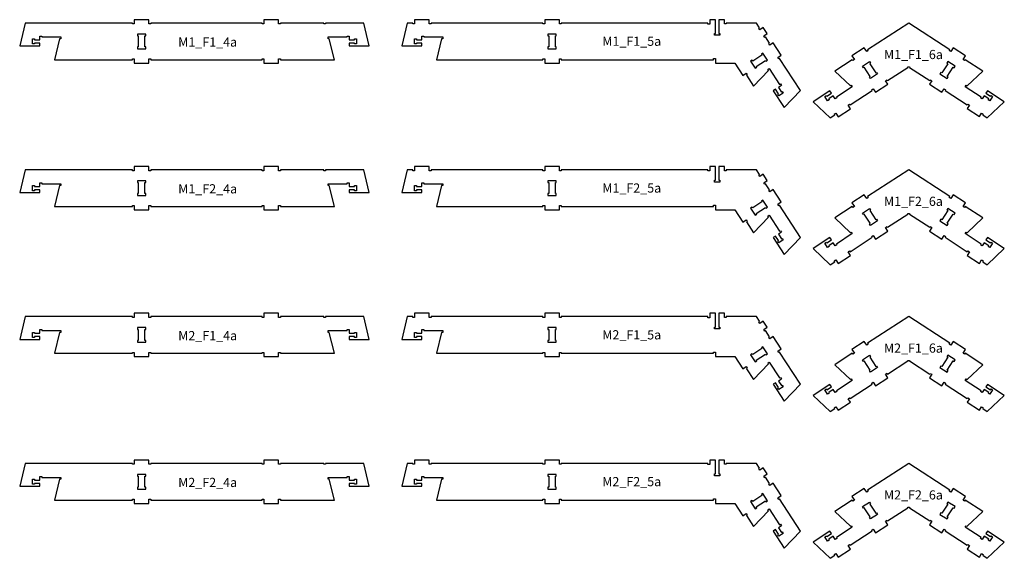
# Model space of a CAD drawing. Header units: millimetres. Extents: x -30325 to 14169, y -12596 to 6470.
# Tile 9 of 27: x -10213 to -4844, y -2158 to 777. Entities that reach past the tile are written whole.
import ezdxf

# ---------------------------------------------------------------- set-up
doc = ezdxf.new("R2010")
doc.units = ezdxf.units.MM
doc.header["$MEASUREMENT"] = 0
doc.layers.add('freeswerk_CODES', color=50, linetype='Continuous')

msp = doc.modelspace()

# ---------------------------------------------------------------- linework, layer by layer
for points in [[(-8376.6, 644.7), (-8386.6, 644.7), (-8386.6, 649.7), (-8416.6, 649.7), (-8416.6, 634.7), (-8306.6, 634.7), (-8336.6, 758.7), (-8544.9, 758.7), (-8544.9, 753.7), (-8554.9, 753.7), (-8554.9, 758.7), (-8790.6, 758.7), (-8790.6, 753.7), (-8800.6, 753.7), (-8800.6, 776.7), (-8880.6, 776.7), (-8880.6, 753.7), (-8890.6, 753.7), (-8890.6, 758.7), (-9497.6, 758.7), (-9497.6, 753.7), (-9507.6, 753.7), (-9507.6, 776.7), (-9587.6, 776.7), (-9587.6, 753.7), (-9597.6, 753.7), (-9597.6, 758.7), (-10182.5, 758.7), (-10212.5, 634.7), (-10102.5, 634.7), (-10102.5, 649.7), (-10132.5, 649.7), (-10132.5, 644.7), (-10142.5, 644.7), (-10142.5, 672.7), (-10132.5, 672.7), (-10132.5, 667.7), (-10102.5, 667.7), (-10102.5, 687.7), (-10092.5, 687.7), (-10092.5, 682.7), (-9988.9, 682.7), (-9988.9, 672.7), (-9994.9, 672.7), (-10022.5, 558.7), (-9597.6, 558.7), (-9597.6, 563.7), (-9587.6, 563.7), (-9587.6, 540.7), (-9507.6, 540.7), (-9507.6, 563.7), (-9497.6, 563.7), (-9497.6, 558.7), (-8890.6, 558.7), (-8890.6, 563.7), (-8880.6, 563.7), (-8880.6, 540.7), (-8800.6, 540.7), (-8800.6, 563.7), (-8790.6, 563.7), (-8790.6, 558.7), (-8496.6, 558.7), (-8524.2, 672.7), (-8530.1, 672.7), (-8530.1, 682.7), (-8426.6, 682.7), (-8426.6, 687.7), (-8416.6, 687.7), (-8416.6, 667.7), (-8386.6, 667.7), (-8386.6, 672.7), (-8376.6, 672.7)], [(-8049.4, 667.7), (-8019.4, 667.7), (-8019.4, 687.7), (-8009.4, 687.7), (-8009.4, 682.7), (-7905.8, 682.7), (-7905.8, 672.7), (-7911.8, 672.7), (-7939.4, 558.7), (-7359.4, 558.7), (-7359.4, 563.7), (-7349.4, 563.7), (-7349.4, 540.7), (-7269.4, 540.7), (-7269.4, 563.7), (-7259.4, 563.7), (-7259.4, 558.7), (-6428.4, 558.7), (-6428.4, 565.4), (-6418.4, 565.4), (-6418.4, 540.7), (-6313.5, 540.7), (-6269.8, 473.4), (-6250.5, 485.9), (-6245.1, 477.6), (-6249.3, 474.8), (-6210.6, 415.3), (-6130, 500.6), (-6133.3, 505.6), (-6124.9, 511.1), (-6068.5, 424.2), (-6064.3, 426.9), (-6058.8, 418.5), (-6075.6, 407.6), (-6059.2, 382.5), (-6055, 385.2), (-6049.6, 376.8), (-6073.1, 361.6), (-6078.5, 369.9), (-6074.3, 372.7), (-6090.7, 397.8), (-6103.3, 389.7), (-6043.3, 297.4), (-5955.7, 390.2), (-6069.6, 565.4), (-6073.8, 562.7), (-6079.2, 571), (-6059.9, 583.6), (-6103.5, 650.7), (-6122.8, 638.1), (-6128.3, 646.5), (-6124.1, 649.2), (-6145.9, 682.8), (-6150.1, 680), (-6155.5, 688.4), (-6136.2, 701), (-6158, 734.5), (-6177.3, 722), (-6182.8, 730.3), (-6178.6, 733.1), (-6195.2, 758.7), (-6359.4, 758.7), (-6359.4, 753.7), (-6369.4, 753.7), (-6369.4, 776.7), (-6400.4, 776.7), (-6400.4, 701.7), (-6395.4, 701.7), (-6395.4, 691.7), (-6423.4, 691.7), (-6423.4, 701.7), (-6418.4, 701.7), (-6418.4, 776.7), (-6449.4, 776.7), (-6449.4, 752.7), (-6459.4, 752.7), (-6459.4, 758.7), (-7259.4, 758.7), (-7259.4, 753.7), (-7269.4, 753.7), (-7269.4, 776.7), (-7349.4, 776.7), (-7349.4, 753.7), (-7359.4, 753.7), (-7359.4, 758.7), (-7969.4, 758.7), (-7969.4, 753.7), (-7979.4, 753.7), (-7979.4, 776.7), (-8059.4, 776.7), (-8059.4, 753.7), (-8069.4, 753.7), (-8069.4, 758.7), (-8099.4, 758.7), (-8129.4, 634.7), (-8019.4, 634.7), (-8019.4, 649.7), (-8049.4, 649.7), (-8049.4, 644.7), (-8059.4, 644.7), (-8059.4, 672.7), (-8049.4, 672.7)], [(-9524.6, 698.7), (-9570.6, 698.7), (-9570.6, 688.7), (-9565.6, 688.7), (-9565.6, 628.7), (-9570.6, 628.7), (-9570.6, 618.7), (-9524.6, 618.7), (-9524.6, 628.7), (-9529.6, 628.7), (-9529.6, 688.7), (-9524.6, 688.7)], [(-7332.4, 698.7), (-7332.4, 688.7), (-7327.4, 688.7), (-7327.4, 628.7), (-7332.4, 628.7), (-7332.4, 618.7), (-7286.4, 618.7), (-7286.4, 628.7), (-7291.4, 628.7), (-7291.4, 688.7), (-7286.4, 688.7), (-7286.4, 698.7)], [(-6215.6, 551.6), (-6218.4, 555.7), (-6226.8, 550.3), (-6201.7, 511.7), (-6193.3, 517.2), (-6196, 521.4), (-6145.7, 554.1), (-6143, 549.9), (-6134.6, 555.3), (-6159.7, 593.9), (-6168.1, 588.4), (-6165.3, 584.3)], [(-5544.9, 486.6), (-5540.7, 489.3), (-5535.2, 481), (-5573.8, 455.9), (-5579.3, 464.3), (-5575.1, 467), (-5607.8, 517.3), (-5612, 514.6), (-5617.4, 523), (-5578.8, 548), (-5573.4, 539.6), (-5577.6, 536.9)], [(-5122, 517.3), (-5117.8, 514.6), (-5112.3, 523), (-5150.9, 548), (-5156.3, 539.6), (-5152.1, 536.9), (-5184.8, 486.6), (-5189, 489.3), (-5194.5, 481), (-5155.9, 455.9), (-5150.5, 464.3), (-5154.7, 467)], [(-8376.6, -155.3), (-8386.6, -155.3), (-8386.6, -150.3), (-8416.6, -150.3), (-8416.6, -165.3), (-8306.6, -165.3), (-8336.6, -41.3), (-8544.9, -41.3), (-8544.9, -46.3), (-8554.9, -46.3), (-8554.9, -41.3), (-8790.6, -41.3), (-8790.6, -46.3), (-8800.6, -46.3), (-8800.6, -23.3), (-8880.6, -23.3), (-8880.6, -46.3), (-8890.6, -46.3), (-8890.6, -41.3), (-9497.6, -41.3), (-9497.6, -46.3), (-9507.6, -46.3), (-9507.6, -23.3), (-9587.6, -23.3), (-9587.6, -46.3), (-9597.6, -46.3), (-9597.6, -41.3), (-10182.5, -41.3), (-10212.5, -165.3), (-10102.5, -165.3), (-10102.5, -150.3), (-10132.5, -150.3), (-10132.5, -155.3), (-10142.5, -155.3), (-10142.5, -127.3), (-10132.5, -127.3), (-10132.5, -132.3), (-10102.5, -132.3), (-10102.5, -112.3), (-10092.5, -112.3), (-10092.5, -117.3), (-9988.9, -117.3), (-9988.9, -127.3), (-9994.9, -127.3), (-10022.5, -241.3), (-9597.6, -241.3), (-9597.6, -236.3), (-9587.6, -236.3), (-9587.6, -259.3), (-9507.6, -259.3), (-9507.6, -236.3), (-9497.6, -236.3), (-9497.6, -241.3), (-8890.6, -241.3), (-8890.6, -236.3), (-8880.6, -236.3), (-8880.6, -259.3), (-8800.6, -259.3), (-8800.6, -236.3), (-8790.6, -236.3), (-8790.6, -241.3), (-8496.6, -241.3), (-8524.2, -127.3), (-8530.1, -127.3), (-8530.1, -117.3), (-8426.6, -117.3), (-8426.6, -112.3), (-8416.6, -112.3), (-8416.6, -132.3), (-8386.6, -132.3), (-8386.6, -127.3), (-8376.6, -127.3)], [(-8049.4, -132.3), (-8019.4, -132.3), (-8019.4, -112.3), (-8009.4, -112.3), (-8009.4, -117.3), (-7905.8, -117.3), (-7905.8, -127.3), (-7911.8, -127.3), (-7939.4, -241.3), (-7359.4, -241.3), (-7359.4, -236.3), (-7349.4, -236.3), (-7349.4, -259.3), (-7269.4, -259.3), (-7269.4, -236.3), (-7259.4, -236.3), (-7259.4, -241.3), (-6428.4, -241.3), (-6428.4, -234.6), (-6418.4, -234.6), (-6418.4, -259.3), (-6313.5, -259.3), (-6269.8, -326.6), (-6250.5, -314.1), (-6245.1, -322.4), (-6249.3, -325.2), (-6210.6, -384.7), (-6130, -299.4), (-6133.3, -294.4), (-6124.9, -288.9), (-6068.5, -375.8), (-6064.3, -373.1), (-6058.8, -381.5), (-6075.6, -392.4), (-6059.2, -417.5), (-6055, -414.8), (-6049.6, -423.2), (-6073.1, -438.4), (-6078.5, -430.1), (-6074.3, -427.3), (-6090.7, -402.2), (-6103.3, -410.3), (-6043.3, -502.6), (-5955.7, -409.8), (-6069.6, -234.6), (-6073.8, -237.3), (-6079.2, -229), (-6059.9, -216.4), (-6103.5, -149.3), (-6122.8, -161.9), (-6128.3, -153.5), (-6124.1, -150.8), (-6145.9, -117.2), (-6150.1, -120), (-6155.5, -111.6), (-6136.2, -99), (-6158, -65.5), (-6177.3, -78), (-6182.8, -69.7), (-6178.6, -66.9), (-6195.2, -41.3), (-6359.4, -41.3), (-6359.4, -46.3), (-6369.4, -46.3), (-6369.4, -23.3), (-6400.4, -23.3), (-6400.4, -98.3), (-6395.4, -98.3), (-6395.4, -108.3), (-6423.4, -108.3), (-6423.4, -98.3), (-6418.4, -98.3), (-6418.4, -23.3), (-6449.4, -23.3), (-6449.4, -47.3), (-6459.4, -47.3), (-6459.4, -41.3), (-7259.4, -41.3), (-7259.4, -46.3), (-7269.4, -46.3), (-7269.4, -23.3), (-7349.4, -23.3), (-7349.4, -46.3), (-7359.4, -46.3), (-7359.4, -41.3), (-7969.4, -41.3), (-7969.4, -46.3), (-7979.4, -46.3), (-7979.4, -23.3), (-8059.4, -23.3), (-8059.4, -46.3), (-8069.4, -46.3), (-8069.4, -41.3), (-8099.4, -41.3), (-8129.4, -165.3), (-8019.4, -165.3), (-8019.4, -150.3), (-8049.4, -150.3), (-8049.4, -155.3), (-8059.4, -155.3), (-8059.4, -127.3), (-8049.4, -127.3)], [(-9524.6, -101.3), (-9570.6, -101.3), (-9570.6, -111.3), (-9565.6, -111.3), (-9565.6, -171.3), (-9570.6, -171.3), (-9570.6, -181.3), (-9524.6, -181.3), (-9524.6, -171.3), (-9529.6, -171.3), (-9529.6, -111.3), (-9524.6, -111.3)], [(-7332.4, -101.3), (-7332.4, -111.3), (-7327.4, -111.3), (-7327.4, -171.3), (-7332.4, -171.3), (-7332.4, -181.3), (-7286.4, -181.3), (-7286.4, -171.3), (-7291.4, -171.3), (-7291.4, -111.3), (-7286.4, -111.3), (-7286.4, -101.3)], [(-6215.6, -248.4), (-6218.4, -244.3), (-6226.8, -249.7), (-6201.7, -288.3), (-6193.3, -282.8), (-6196, -278.6), (-6145.7, -245.9), (-6143, -250.1), (-6134.6, -244.7), (-6159.7, -206.1), (-6168.1, -211.6), (-6165.3, -215.7)], [(-5544.9, -313.4), (-5540.7, -310.7), (-5535.2, -319), (-5573.8, -344.1), (-5579.3, -335.7), (-5575.1, -333), (-5607.8, -282.7), (-5612, -285.4), (-5617.4, -277), (-5578.8, -252), (-5573.4, -260.4), (-5577.6, -263.1)], [(-5122, -282.7), (-5117.8, -285.4), (-5112.3, -277), (-5150.9, -252), (-5156.3, -260.4), (-5152.1, -263.1), (-5184.8, -313.4), (-5189, -310.7), (-5194.5, -319), (-5155.9, -344.1), (-5150.5, -335.7), (-5154.7, -333)], [(-8376.6, -955.3), (-8386.6, -955.3), (-8386.6, -950.3), (-8416.6, -950.3), (-8416.6, -965.3), (-8306.6, -965.3), (-8336.6, -841.3), (-8544.9, -841.3), (-8544.9, -846.3), (-8554.9, -846.3), (-8554.9, -841.3), (-8790.6, -841.3), (-8790.6, -846.3), (-8800.6, -846.3), (-8800.6, -823.3), (-8880.6, -823.3), (-8880.6, -846.3), (-8890.6, -846.3), (-8890.6, -841.3), (-9497.6, -841.3), (-9497.6, -846.3), (-9507.6, -846.3), (-9507.6, -823.3), (-9587.6, -823.3), (-9587.6, -846.3), (-9597.6, -846.3), (-9597.6, -841.3), (-10182.5, -841.3), (-10212.5, -965.3), (-10102.5, -965.3), (-10102.5, -950.3), (-10132.5, -950.3), (-10132.5, -955.3), (-10142.5, -955.3), (-10142.5, -927.3), (-10132.5, -927.3), (-10132.5, -932.3), (-10102.5, -932.3), (-10102.5, -912.3), (-10092.5, -912.3), (-10092.5, -917.3), (-9988.9, -917.3), (-9988.9, -927.3), (-9994.9, -927.3), (-10022.5, -1041.3), (-9597.6, -1041.3), (-9597.6, -1036.3), (-9587.6, -1036.3), (-9587.6, -1059.3), (-9507.6, -1059.3), (-9507.6, -1036.3), (-9497.6, -1036.3), (-9497.6, -1041.3), (-8890.6, -1041.3), (-8890.6, -1036.3), (-8880.6, -1036.3), (-8880.6, -1059.3), (-8800.6, -1059.3), (-8800.6, -1036.3), (-8790.6, -1036.3), (-8790.6, -1041.3), (-8496.6, -1041.3), (-8524.2, -927.3), (-8530.1, -927.3), (-8530.1, -917.3), (-8426.6, -917.3), (-8426.6, -912.3), (-8416.6, -912.3), (-8416.6, -932.3), (-8386.6, -932.3), (-8386.6, -927.3), (-8376.6, -927.3)], [(-8049.4, -932.3), (-8019.4, -932.3), (-8019.4, -912.3), (-8009.4, -912.3), (-8009.4, -917.3), (-7905.8, -917.3), (-7905.8, -927.3), (-7911.8, -927.3), (-7939.4, -1041.3), (-7359.4, -1041.3), (-7359.4, -1036.3), (-7349.4, -1036.3), (-7349.4, -1059.3), (-7269.4, -1059.3), (-7269.4, -1036.3), (-7259.4, -1036.3), (-7259.4, -1041.3), (-6428.4, -1041.3), (-6428.4, -1034.6), (-6418.4, -1034.6), (-6418.4, -1059.3), (-6313.5, -1059.3), (-6269.8, -1126.6), (-6250.5, -1114.1), (-6245.1, -1122.4), (-6249.3, -1125.2), (-6210.6, -1184.7), (-6130, -1099.4), (-6133.3, -1094.4), (-6124.9, -1088.9), (-6068.5, -1175.8), (-6064.3, -1173.1), (-6058.8, -1181.5), (-6075.6, -1192.4), (-6059.2, -1217.5), (-6055, -1214.8), (-6049.6, -1223.2), (-6073.1, -1238.4), (-6078.5, -1230.1), (-6074.3, -1227.3), (-6090.7, -1202.2), (-6103.3, -1210.3), (-6043.3, -1302.6), (-5955.7, -1209.8), (-6069.6, -1034.6), (-6073.8, -1037.3), (-6079.2, -1029), (-6059.9, -1016.4), (-6103.5, -949.3), (-6122.8, -961.9), (-6128.3, -953.5), (-6124.1, -950.8), (-6145.9, -917.2), (-6150.1, -920), (-6155.5, -911.6), (-6136.2, -899), (-6158, -865.5), (-6177.3, -878), (-6182.8, -869.7), (-6178.6, -866.9), (-6195.2, -841.3), (-6359.4, -841.3), (-6359.4, -846.3), (-6369.4, -846.3), (-6369.4, -823.3), (-6400.4, -823.3), (-6400.4, -898.3), (-6395.4, -898.3), (-6395.4, -908.3), (-6423.4, -908.3), (-6423.4, -898.3), (-6418.4, -898.3), (-6418.4, -823.3), (-6449.4, -823.3), (-6449.4, -847.3), (-6459.4, -847.3), (-6459.4, -841.3), (-7259.4, -841.3), (-7259.4, -846.3), (-7269.4, -846.3), (-7269.4, -823.3), (-7349.4, -823.3), (-7349.4, -846.3), (-7359.4, -846.3), (-7359.4, -841.3), (-7969.4, -841.3), (-7969.4, -846.3), (-7979.4, -846.3), (-7979.4, -823.3), (-8059.4, -823.3), (-8059.4, -846.3), (-8069.4, -846.3), (-8069.4, -841.3), (-8099.4, -841.3), (-8129.4, -965.3), (-8019.4, -965.3), (-8019.4, -950.3), (-8049.4, -950.3), (-8049.4, -955.3), (-8059.4, -955.3), (-8059.4, -927.3), (-8049.4, -927.3)], [(-9524.6, -901.3), (-9570.6, -901.3), (-9570.6, -911.3), (-9565.6, -911.3), (-9565.6, -971.3), (-9570.6, -971.3), (-9570.6, -981.3), (-9524.6, -981.3), (-9524.6, -971.3), (-9529.6, -971.3), (-9529.6, -911.3), (-9524.6, -911.3)], [(-7332.4, -901.3), (-7332.4, -911.3), (-7327.4, -911.3), (-7327.4, -971.3), (-7332.4, -971.3), (-7332.4, -981.3), (-7286.4, -981.3), (-7286.4, -971.3), (-7291.4, -971.3), (-7291.4, -911.3), (-7286.4, -911.3), (-7286.4, -901.3)], [(-6215.6, -1048.4), (-6218.4, -1044.3), (-6226.8, -1049.7), (-6201.7, -1088.3), (-6193.3, -1082.8), (-6196, -1078.6), (-6145.7, -1045.9), (-6143, -1050.1), (-6134.6, -1044.7), (-6159.7, -1006.1), (-6168.1, -1011.6), (-6165.3, -1015.7)], [(-5544.9, -1113.4), (-5540.7, -1110.7), (-5535.2, -1119), (-5573.8, -1144.1), (-5579.3, -1135.7), (-5575.1, -1133), (-5607.8, -1082.7), (-5612, -1085.4), (-5617.4, -1077), (-5578.8, -1052), (-5573.4, -1060.4), (-5577.6, -1063.1)], [(-5122, -1082.7), (-5117.8, -1085.4), (-5112.3, -1077), (-5150.9, -1052), (-5156.3, -1060.4), (-5152.1, -1063.1), (-5184.8, -1113.4), (-5189, -1110.7), (-5194.5, -1119), (-5155.9, -1144.1), (-5150.5, -1135.7), (-5154.7, -1133)], [(-8376.6, -1755.3), (-8386.6, -1755.3), (-8386.6, -1750.3), (-8416.6, -1750.3), (-8416.6, -1765.3), (-8306.6, -1765.3), (-8336.6, -1641.3), (-8544.9, -1641.3), (-8544.9, -1646.3), (-8554.9, -1646.3), (-8554.9, -1641.3), (-8790.6, -1641.3), (-8790.6, -1646.3), (-8800.6, -1646.3), (-8800.6, -1623.3), (-8880.6, -1623.3), (-8880.6, -1646.3), (-8890.6, -1646.3), (-8890.6, -1641.3), (-9497.6, -1641.3), (-9497.6, -1646.3), (-9507.6, -1646.3), (-9507.6, -1623.3), (-9587.6, -1623.3), (-9587.6, -1646.3), (-9597.6, -1646.3), (-9597.6, -1641.3), (-10182.5, -1641.3), (-10212.5, -1765.3), (-10102.5, -1765.3), (-10102.5, -1750.3), (-10132.5, -1750.3), (-10132.5, -1755.3), (-10142.5, -1755.3), (-10142.5, -1727.3), (-10132.5, -1727.3), (-10132.5, -1732.3), (-10102.5, -1732.3), (-10102.5, -1712.3), (-10092.5, -1712.3), (-10092.5, -1717.3), (-9988.9, -1717.3), (-9988.9, -1727.3), (-9994.9, -1727.3), (-10022.5, -1841.3), (-9597.6, -1841.3), (-9597.6, -1836.3), (-9587.6, -1836.3), (-9587.6, -1859.3), (-9507.6, -1859.3), (-9507.6, -1836.3), (-9497.6, -1836.3), (-9497.6, -1841.3), (-8890.6, -1841.3), (-8890.6, -1836.3), (-8880.6, -1836.3), (-8880.6, -1859.3), (-8800.6, -1859.3), (-8800.6, -1836.3), (-8790.6, -1836.3), (-8790.6, -1841.3), (-8496.6, -1841.3), (-8524.2, -1727.3), (-8530.1, -1727.3), (-8530.1, -1717.3), (-8426.6, -1717.3), (-8426.6, -1712.3), (-8416.6, -1712.3), (-8416.6, -1732.3), (-8386.6, -1732.3), (-8386.6, -1727.3), (-8376.6, -1727.3)], [(-8049.4, -1732.3), (-8019.4, -1732.3), (-8019.4, -1712.3), (-8009.4, -1712.3), (-8009.4, -1717.3), (-7905.8, -1717.3), (-7905.8, -1727.3), (-7911.8, -1727.3), (-7939.4, -1841.3), (-7359.4, -1841.3), (-7359.4, -1836.3), (-7349.4, -1836.3), (-7349.4, -1859.3), (-7269.4, -1859.3), (-7269.4, -1836.3), (-7259.4, -1836.3), (-7259.4, -1841.3), (-6428.4, -1841.3), (-6428.4, -1834.6), (-6418.4, -1834.6), (-6418.4, -1859.3), (-6313.5, -1859.3), (-6269.8, -1926.6), (-6250.5, -1914.1), (-6245.1, -1922.4), (-6249.3, -1925.2), (-6210.6, -1984.7), (-6130, -1899.4), (-6133.3, -1894.4), (-6124.9, -1888.9), (-6068.5, -1975.8), (-6064.3, -1973.1), (-6058.8, -1981.5), (-6075.6, -1992.4), (-6059.2, -2017.5), (-6055, -2014.8), (-6049.6, -2023.2), (-6073.1, -2038.4), (-6078.5, -2030.1), (-6074.3, -2027.3), (-6090.7, -2002.2), (-6103.3, -2010.3), (-6043.3, -2102.6), (-5955.7, -2009.8), (-6069.6, -1834.6), (-6073.8, -1837.3), (-6079.2, -1829), (-6059.9, -1816.4), (-6103.5, -1749.3), (-6122.8, -1761.9), (-6128.3, -1753.5), (-6124.1, -1750.8), (-6145.9, -1717.2), (-6150.1, -1720), (-6155.5, -1711.6), (-6136.2, -1699), (-6158, -1665.5), (-6177.3, -1678), (-6182.8, -1669.7), (-6178.6, -1666.9), (-6195.2, -1641.3), (-6359.4, -1641.3), (-6359.4, -1646.3), (-6369.4, -1646.3), (-6369.4, -1623.3), (-6400.4, -1623.3), (-6400.4, -1698.3), (-6395.4, -1698.3), (-6395.4, -1708.3), (-6423.4, -1708.3), (-6423.4, -1698.3), (-6418.4, -1698.3), (-6418.4, -1623.3), (-6449.4, -1623.3), (-6449.4, -1647.3), (-6459.4, -1647.3), (-6459.4, -1641.3), (-7259.4, -1641.3), (-7259.4, -1646.3), (-7269.4, -1646.3), (-7269.4, -1623.3), (-7349.4, -1623.3), (-7349.4, -1646.3), (-7359.4, -1646.3), (-7359.4, -1641.3), (-7969.4, -1641.3), (-7969.4, -1646.3), (-7979.4, -1646.3), (-7979.4, -1623.3), (-8059.4, -1623.3), (-8059.4, -1646.3), (-8069.4, -1646.3), (-8069.4, -1641.3), (-8099.4, -1641.3), (-8129.4, -1765.3), (-8019.4, -1765.3), (-8019.4, -1750.3), (-8049.4, -1750.3), (-8049.4, -1755.3), (-8059.4, -1755.3), (-8059.4, -1727.3), (-8049.4, -1727.3)], [(-9524.6, -1701.3), (-9570.6, -1701.3), (-9570.6, -1711.3), (-9565.6, -1711.3), (-9565.6, -1771.3), (-9570.6, -1771.3), (-9570.6, -1781.3), (-9524.6, -1781.3), (-9524.6, -1771.3), (-9529.6, -1771.3), (-9529.6, -1711.3), (-9524.6, -1711.3)], [(-7332.4, -1701.3), (-7332.4, -1711.3), (-7327.4, -1711.3), (-7327.4, -1771.3), (-7332.4, -1771.3), (-7332.4, -1781.3), (-7286.4, -1781.3), (-7286.4, -1771.3), (-7291.4, -1771.3), (-7291.4, -1711.3), (-7286.4, -1711.3), (-7286.4, -1701.3)], [(-6215.6, -1848.4), (-6218.4, -1844.3), (-6226.8, -1849.7), (-6201.7, -1888.3), (-6193.3, -1882.8), (-6196, -1878.6), (-6145.7, -1845.9), (-6143, -1850.1), (-6134.6, -1844.7), (-6159.7, -1806.1), (-6168.1, -1811.6), (-6165.3, -1815.7)], [(-5544.9, -1913.4), (-5540.7, -1910.7), (-5535.2, -1919), (-5573.8, -1944.1), (-5579.3, -1935.7), (-5575.1, -1933), (-5607.8, -1882.7), (-5612, -1885.4), (-5617.4, -1877), (-5578.8, -1852), (-5573.4, -1860.4), (-5577.6, -1863.1)], [(-5122, -1882.7), (-5117.8, -1885.4), (-5112.3, -1877), (-5150.9, -1852), (-5156.3, -1860.4), (-5152.1, -1863.1), (-5184.8, -1913.4), (-5189, -1910.7), (-5194.5, -1919), (-5155.9, -1944.1), (-5150.5, -1935.7), (-5154.7, -1933)]]:
    msp.add_lwpolyline(points, close=True)
for points in [[(-5046.7, 291.9), (-4979.6, 248.3), (-4967.1, 267.5), (-4958.7, 262.1), (-4961.4, 257.9), (-4936.2, 241.5), (-4843.5, 329.2), (-4935.7, 389.1), (-4943.9, 376.5), (-4918.8, 360.2), (-4916, 364.4), (-4907.6, 358.9), (-4922.9, 335.4), (-4931.3, 340.9), (-4928.6, 345.1), (-4953.7, 361.4), (-4964.6, 344.7), (-4973, 350.1), (-4970.3, 354.3), (-5057.1, 410.7), (-5051.6, 419.1), (-5046.6, 415.9), (-4961.4, 496.4), (-5057, 558.6), (-5060.2, 553.5), (-5068.6, 559), (-5055.5, 579.1), (-5122.6, 622.7), (-5135.7, 602.6), (-5144.1, 608), (-5140.8, 613.1), (-5364.9, 758.7), (-5588.9, 613.1), (-5585.6, 608), (-5594, 602.6), (-5607.1, 622.7), (-5674.2, 579.1), (-5661.1, 559), (-5669.5, 553.5), (-5672.7, 558.6), (-5768.3, 496.4), (-5683.1, 415.9), (-5678, 419.2), (-5672.6, 410.8), (-5759.4, 354.3), (-5756.7, 350.1), (-5765.1, 344.7), (-5776, 361.4), (-5801.2, 345.1), (-5798.4, 340.9), (-5806.8, 335.4), (-5822.1, 358.9), (-5813.7, 364.4), (-5811, 360.2), (-5785.8, 376.5), (-5794, 389.1), (-5886.2, 329.2)], [(-5886.2, 329.2), (-5793.5, 241.5), (-5768.3, 257.9), (-5771.1, 262.1), (-5762.7, 267.5), (-5750.1, 248.2), (-5683.1, 291.8), (-5695.6, 311.1), (-5687.2, 316.6), (-5684.5, 312.4), (-5563.7, 390.9), (-5566.5, 395.1), (-5558.1, 400.5), (-5545.6, 381.2), (-5478.5, 424.8), (-5491, 444.1), (-5482.6, 449.6), (-5479.9, 445.4), (-5369.9, 516.9), (-5369.9, 520.1), (-5359.9, 520.1), (-5359.9, 516.9), (-5249.8, 445.4), (-5247.1, 449.5), (-5238.7, 444.1), (-5251.2, 424.8), (-5184.2, 381.2), (-5171.6, 400.5), (-5163.3, 395.1), (-5166, 390.9), (-5045.2, 312.4), (-5042.5, 316.6), (-5034.1, 311.1), (-5046.7, 291.9)], [(-5046.7, -508.1), (-4979.6, -551.7), (-4967.1, -532.5), (-4958.7, -537.9), (-4961.4, -542.1), (-4936.2, -558.5), (-4843.5, -470.8), (-4935.7, -410.9), (-4943.9, -423.5), (-4918.8, -439.8), (-4916, -435.6), (-4907.6, -441.1), (-4922.9, -464.6), (-4931.3, -459.1), (-4928.6, -454.9), (-4953.7, -438.6), (-4964.6, -455.3), (-4973, -449.9), (-4970.3, -445.7), (-5057.1, -389.3), (-5051.6, -380.9), (-5046.6, -384.1), (-4961.4, -303.6), (-5057, -241.4), (-5060.2, -246.5), (-5068.6, -241), (-5055.5, -220.9), (-5122.6, -177.3), (-5135.7, -197.4), (-5144.1, -192), (-5140.8, -186.9), (-5364.9, -41.3), (-5588.9, -186.9), (-5585.6, -192), (-5594, -197.4), (-5607.1, -177.3), (-5674.2, -220.9), (-5661.1, -241), (-5669.5, -246.5), (-5672.7, -241.4), (-5768.3, -303.6), (-5683.1, -384.1), (-5678, -380.8), (-5672.6, -389.2), (-5759.4, -445.7), (-5756.7, -449.9), (-5765.1, -455.3), (-5776, -438.6), (-5801.2, -454.9), (-5798.4, -459.1), (-5806.8, -464.6), (-5822.1, -441.1), (-5813.7, -435.6), (-5811, -439.8), (-5785.8, -423.5), (-5794, -410.9), (-5886.2, -470.8)], [(-5886.2, -470.8), (-5793.5, -558.5), (-5768.3, -542.1), (-5771.1, -537.9), (-5762.7, -532.5), (-5750.1, -551.8), (-5683.1, -508.2), (-5695.6, -488.9), (-5687.2, -483.4), (-5684.5, -487.6), (-5563.7, -409.1), (-5566.5, -404.9), (-5558.1, -399.5), (-5545.6, -418.8), (-5478.5, -375.2), (-5491, -355.9), (-5482.6, -350.4), (-5479.9, -354.6), (-5369.9, -283.1), (-5369.9, -279.9), (-5359.9, -279.9), (-5359.9, -283.1), (-5249.8, -354.6), (-5247.1, -350.5), (-5238.7, -355.9), (-5251.2, -375.2), (-5184.2, -418.8), (-5171.6, -399.5), (-5163.3, -404.9), (-5166, -409.1), (-5045.2, -487.6), (-5042.5, -483.4), (-5034.1, -488.9), (-5046.7, -508.1)], [(-5046.7, -1308.1), (-4979.6, -1351.7), (-4967.1, -1332.5), (-4958.7, -1337.9), (-4961.4, -1342.1), (-4936.2, -1358.5), (-4843.5, -1270.8), (-4935.7, -1210.9), (-4943.9, -1223.5), (-4918.8, -1239.8), (-4916, -1235.6), (-4907.6, -1241.1), (-4922.9, -1264.6), (-4931.3, -1259.1), (-4928.6, -1254.9), (-4953.7, -1238.6), (-4964.6, -1255.3), (-4973, -1249.9), (-4970.3, -1245.7), (-5057.1, -1189.3), (-5051.6, -1180.9), (-5046.6, -1184.1), (-4961.4, -1103.6), (-5057, -1041.4), (-5060.2, -1046.5), (-5068.6, -1041), (-5055.5, -1020.9), (-5122.6, -977.3), (-5135.7, -997.4), (-5144.1, -992), (-5140.8, -986.9), (-5364.9, -841.3), (-5588.9, -986.9), (-5585.6, -992), (-5594, -997.4), (-5607.1, -977.3), (-5674.2, -1020.9), (-5661.1, -1041), (-5669.5, -1046.5), (-5672.7, -1041.4), (-5768.3, -1103.6), (-5683.1, -1184.1), (-5678, -1180.8), (-5672.6, -1189.2), (-5759.4, -1245.7), (-5756.7, -1249.9), (-5765.1, -1255.3), (-5776, -1238.6), (-5801.2, -1254.9), (-5798.4, -1259.1), (-5806.8, -1264.6), (-5822.1, -1241.1), (-5813.7, -1235.6), (-5811, -1239.8), (-5785.8, -1223.5), (-5794, -1210.9), (-5886.2, -1270.8)], [(-5886.2, -1270.8), (-5793.5, -1358.5), (-5768.3, -1342.1), (-5771.1, -1337.9), (-5762.7, -1332.5), (-5750.1, -1351.8), (-5683.1, -1308.2), (-5695.6, -1288.9), (-5687.2, -1283.4), (-5684.5, -1287.6), (-5563.7, -1209.1), (-5566.5, -1204.9), (-5558.1, -1199.5), (-5545.6, -1218.8), (-5478.5, -1175.2), (-5491, -1155.9), (-5482.6, -1150.4), (-5479.9, -1154.6), (-5369.9, -1083.1), (-5369.9, -1079.9), (-5359.9, -1079.9), (-5359.9, -1083.1), (-5249.8, -1154.6), (-5247.1, -1150.5), (-5238.7, -1155.9), (-5251.2, -1175.2), (-5184.2, -1218.8), (-5171.6, -1199.5), (-5163.3, -1204.9), (-5166, -1209.1), (-5045.2, -1287.6), (-5042.5, -1283.4), (-5034.1, -1288.9), (-5046.7, -1308.1)], [(-5046.7, -2108.1), (-4979.6, -2151.7), (-4967.1, -2132.5), (-4958.7, -2137.9), (-4961.4, -2142.1), (-4936.2, -2158.5), (-4843.5, -2070.8), (-4935.7, -2010.9), (-4943.9, -2023.5), (-4918.8, -2039.8), (-4916, -2035.6), (-4907.6, -2041.1), (-4922.9, -2064.6), (-4931.3, -2059.1), (-4928.6, -2054.9), (-4953.7, -2038.6), (-4964.6, -2055.3), (-4973, -2049.9), (-4970.3, -2045.7), (-5057.1, -1989.3), (-5051.6, -1980.9), (-5046.6, -1984.1), (-4961.4, -1903.6), (-5057, -1841.4), (-5060.2, -1846.5), (-5068.6, -1841), (-5055.5, -1820.9), (-5122.6, -1777.3), (-5135.7, -1797.4), (-5144.1, -1792), (-5140.8, -1786.9), (-5364.9, -1641.3), (-5588.9, -1786.9), (-5585.6, -1792), (-5594, -1797.4), (-5607.1, -1777.3), (-5674.2, -1820.9), (-5661.1, -1841), (-5669.5, -1846.5), (-5672.7, -1841.4), (-5768.3, -1903.6), (-5683.1, -1984.1), (-5678, -1980.8), (-5672.6, -1989.2), (-5759.4, -2045.7), (-5756.7, -2049.9), (-5765.1, -2055.3), (-5776, -2038.6), (-5801.2, -2054.9), (-5798.4, -2059.1), (-5806.8, -2064.6), (-5822.1, -2041.1), (-5813.7, -2035.6), (-5811, -2039.8), (-5785.8, -2023.5), (-5794, -2010.9), (-5886.2, -2070.8)], [(-5886.2, -2070.8), (-5793.5, -2158.5), (-5768.3, -2142.1), (-5771.1, -2137.9), (-5762.7, -2132.5), (-5750.1, -2151.8), (-5683.1, -2108.2), (-5695.6, -2088.9), (-5687.2, -2083.4), (-5684.5, -2087.6), (-5563.7, -2009.1), (-5566.5, -2004.9), (-5558.1, -1999.5), (-5545.6, -2018.8), (-5478.5, -1975.2), (-5491, -1955.9), (-5482.6, -1950.4), (-5479.9, -1954.6), (-5369.9, -1883.1), (-5369.9, -1879.9), (-5359.9, -1879.9), (-5359.9, -1883.1), (-5249.8, -1954.6), (-5247.1, -1950.5), (-5238.7, -1955.9), (-5251.2, -1975.2), (-5184.2, -2018.8), (-5171.6, -1999.5), (-5163.3, -2004.9), (-5166, -2009.1), (-5045.2, -2087.6), (-5042.5, -2083.4), (-5034.1, -2088.9), (-5046.7, -2108.1)]]:
    msp.add_lwpolyline(points)

# ---------------------------------------------------------------- texts
at = {"layer": 'freeswerk_CODES', "char_height": 50, "attachment_point": 1}
for s, insert in [('{\\Fiso|c0;M1_F1_4a}', (-9348.1, 680)), ('{\\Fiso|c0;M1_F1_5a}', (-7035.8, 684.4)), ('{\\Fiso|c0;M1_F1_6a}', (-5499.7, 612)), ('{\\Fiso|c0;M1_F2_4a}', (-9348.1, -120)), ('{\\Fiso|c0;M1_F2_5a}', (-7035.8, -115.6)), ('{\\Fiso|c0;M1_F2_6a}', (-5499.7, -188)), ('{\\Fiso|c0;M2_F1_4a}', (-9348.1, -920)), ('{\\Fiso|c0;M2_F1_5a}', (-7035.8, -915.6)), ('{\\Fiso|c0;M2_F1_6a}', (-5499.7, -988)), ('{\\Fiso|c0;M2_F2_5a}', (-7035.8, -1715.6)), ('{\\Fiso|c0;M2_F2_4a}', (-9348.1, -1720)), ('{\\Fiso|c0;M2_F2_6a}', (-5499.7, -1788))]:
    msp.add_mtext_dynamic_manual_height_columns(s, width=318.081, gutter_width=1456.3, heights=[0], dxfattribs=dict(at, insert=insert))

doc.saveas('drawing.dxf')
